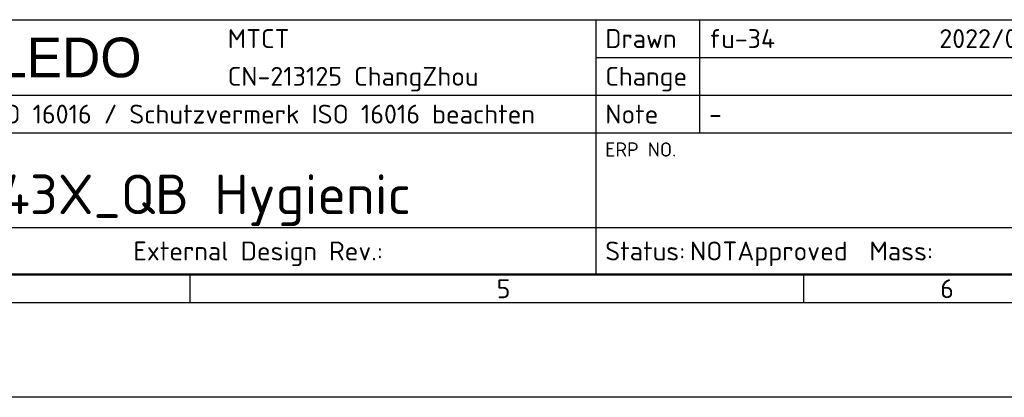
# Model space of a CAD drawing. Header units: millimetres. Extents: x 0 to 1680, y 0 to 1188.
# Tile 3 of 10: x 1048 to 1465, y 0 to 160. Entities that reach past the tile are written whole.
import ezdxf
from ezdxf.enums import TextEntityAlignment as Align

# ---------------------------------------------------------------- set-up
doc = ezdxf.new("R2010")
doc.units = ezdxf.units.MM
doc.header["$LTSCALE"] = 4
doc.layers.add('AM_BOR', color=7, linetype='Continuous', lineweight=50)
doc.styles.add('MT logo', font='avgcbol_.ttf')
doc.styles.add('Note', font='isocpeur.ttf')

# ---------------------------------------------------------------- blocks, each defined once
blk = doc.blocks.new('MT_ISO_A3')
at = {"layer": 'AM_BOR', "lineweight": 50}
blk.add_line((407, 13), (23, 13), dxfattribs=at)
at = {"layer": 'AM_BOR', "lineweight": 25}
for p, q in [((280, 13), (280, 10)), ((345, 13), (345, 10)), ((410, 10), (20, 10))]:
    blk.add_line(p, q, dxfattribs=at)
at = {"layer": 'Defpoints', "lineweight": 25}
blk.add_line((420, 0), (0, 0), dxfattribs=at)
at = {"layer": 'AM_BOR', "lineweight": 25, "char_height": 2, "attachment_point": 4, "style": 'Note'}
for s, insert in [('\\fISOCPEUR|b0|i0;\\H2.0000;6', (359.5, 11.5)), ('\\fISOCPEUR|b0|i0;\\H2.0000;5', (312.5, 11.5))]:
    blk.add_mtext(s, dxfattribs=dict(at, insert=insert))
blk = doc.blocks.new('*U12')
at = {"layer": 'AM_BOR', "lineweight": 25}
for p, q in [((-184, 27), (0, 27)), ((-84, 27), (-84, 0)), ((-73, 27), (-73, 15)), ((-84, 23), (-12, 23)), ((-184, 19), (0, 19)), ((-184, 15), (0, 15)), ((-184, 5), (0, 5)), ((0, 0), (-184, 0))]:
    blk.add_line(p, q, dxfattribs=at)
at = {"layer": 'AM_BOR', "lineweight": 25, "style": 'Note'}
for s, p in [('Drawn', (-83, 25)), ('Change', (-83, 21)), ('Refer to protection notice ISO 16016 / Schutzvermerk ISO 16016 beachten', (-183, 17)), ('Note', (-83, 17)), ('External Design Rev.:', (-133, 2.5)), ('Status:', (-83, 2.5)), ('Mass:', (-55, 2.5))]:
    blk.add_text(s, height=2, dxfattribs=at).set_placement(p, align=Align.MIDDLE_LEFT)
blk.add_text('ERP NO.', height=1.5, dxfattribs=at).set_placement((-83, 14), align=Align.TOP_LEFT)
at = {"layer": 'AM_BOR', "lineweight": 25}
for tag, height, style, p in [('PLANT{19}', 2, 'Note', (-123, 25)), ('GEN-TITLE-NAME{11}', 2, 'Note', (-72, 25)), ('GEN-TITLE-SCA{4.0}', 2, 'Note', (-22, 25)), ('GEN-TITLE-CMPNY{13.8}', 4.2, 'MT logo', (-183, 23)), ('ADDRESS{19}', 2, 'Note', (-123, 21)), ('GEN-TITLE-ISSM{11}', 2, 'Note', (-72, 21)), ('GEN-TITLE-SIZ{4.0}', 2, 'Note', (-22, 21)), ('NOTE{19}', 2, 'Note', (-72, 17)), ('REPLACES{9}', 2, 'Note', (-20, 17)), ('GEN-TITLE-DES1{23.3}', 4.2, 'Note', (-183, 8.5)), ('GEN-TITLE-NR{15.7}', 4.2, 'Note', (-83, 8.5)), ('GEN-TITLE-DWG{11}', 2, 'Note', (-157.96, 2.5)), ('GEN-TITLE-DWGREV{10}', 2, 'Note', (-106.49, 2.5))]:
    blk.add_attdef(tag, text='', height=height, dxfattribs=dict(at, style=style)).set_placement(p, align=Align.MIDDLE_LEFT)
at = {"layer": 'AM_BOR', "lineweight": 25, "style": 'Note'}
for tag, p in [('GEN-TITLE-DAT{7}', (-34, 25)), ('GEN-TITLE-ISSD{7}', (-34, 21))]:
    blk.add_attdef(tag, text='', height=2, dxfattribs=at).set_placement(p, align=Align.MIDDLE_RIGHT)
blk.add_attdef('GEN-TITLE-DES2{54.3}', text='', height=1.5, dxfattribs=at).set_placement((-166.5, 14), align=Align.TOP_LEFT)
blk.add_attdef('GEN-TITLE-REV{3.3}', text='', height=4.2, dxfattribs=at).set_placement((-8, 8.5), align=Align.MIDDLE_CENTER)
at = {"layer": 'AM_BOR', "lineweight": 25, "style": 'Note', "flags": 8}
for tag, p in [('GEN-TITLE-DACT{8.3}', (-74.02, 2.5)), ('GEN-TITLE-WT{10}', (-48, 2.5)), ('GEN-TITLE-LUNIT{4.3}', (-19.9, 2.5)), ('GEN-TITLE-SHEETS{2}', (-4.5, 2.5))]:
    blk.add_attdef(tag, text='', height=2, dxfattribs=at).set_placement(p, align=Align.MIDDLE_LEFT)
blk.add_attdef('GEN-TITLE-SHEET{2}', text='', height=2, dxfattribs=at).set_placement((-5.5, 2.5), align=Align.MIDDLE_RIGHT)

msp = doc.modelspace()

# ---------------------------------------------------------------- block references
at = {"lineweight": 0, "xscale": 4, "yscale": 4, "zscale": 4}
msp.add_blockref('MT_ISO_A3', (0, 0), dxfattribs=at)
at = {"lineweight": 0}
ref = msp.add_blockref('*U12', (1628, 52), dxfattribs=dict(at, xscale=4, yscale=4, zscale=4))
ref.add_attrib('GEN-TITLE-DES1{23.3}', 'Platform PBA43X_QB Hygienic', dxfattribs={"layer": 'AM_BOR', "lineweight": 25, "height": 16.8, "style": 'Note'}).set_placement((896, 86), align=Align.MIDDLE_LEFT)
ref.add_attrib('GEN-TITLE-NAME{11}', 'fu-34', dxfattribs={"layer": 'AM_BOR', "lineweight": 25, "height": 8, "style": 'Note'}).set_placement((1340, 152), align=Align.MIDDLE_LEFT)
ref.add_attrib('GEN-TITLE-DAT{7}', '2022/02/18', dxfattribs={"layer": 'AM_BOR', "lineweight": 25, "height": 8, "style": 'Note'}).set_placement((1492, 152), align=Align.MIDDLE_RIGHT)
ref.add_attrib('NOTE{19}', '-', dxfattribs={"layer": 'AM_BOR', "lineweight": 25, "height": 8, "style": 'Note'}).set_placement((1340, 120), align=Align.MIDDLE_LEFT)
ref.add_attrib('GEN-TITLE-DACT{8.3}', 'NOTApproved', dxfattribs={"layer": 'AM_BOR', "lineweight": 25, "height": 8, "style": 'Note'}).set_placement((1331.93, 62), align=Align.MIDDLE_LEFT)
ref.add_attrib('GEN-TITLE-CMPNY{13.8}', 'METTLER TOLEDO', dxfattribs={"layer": 'AM_BOR', "lineweight": 25, "height": 16.8, "style": 'MT logo'}).set_placement((896, 144), align=Align.MIDDLE_LEFT)
ref.add_attrib('PLANT{19}', 'MTCT', dxfattribs={"layer": 'AM_BOR', "lineweight": 25, "height": 8, "style": 'Note'}).set_placement((1136, 152), align=Align.MIDDLE_LEFT)
ref.add_attrib('ADDRESS{19}', 'CN-213125 ChangZhou', dxfattribs={"layer": 'AM_BOR', "lineweight": 25, "height": 8, "style": 'Note'}).set_placement((1136, 136), align=Align.MIDDLE_LEFT)

doc.saveas('drawing.dxf')
